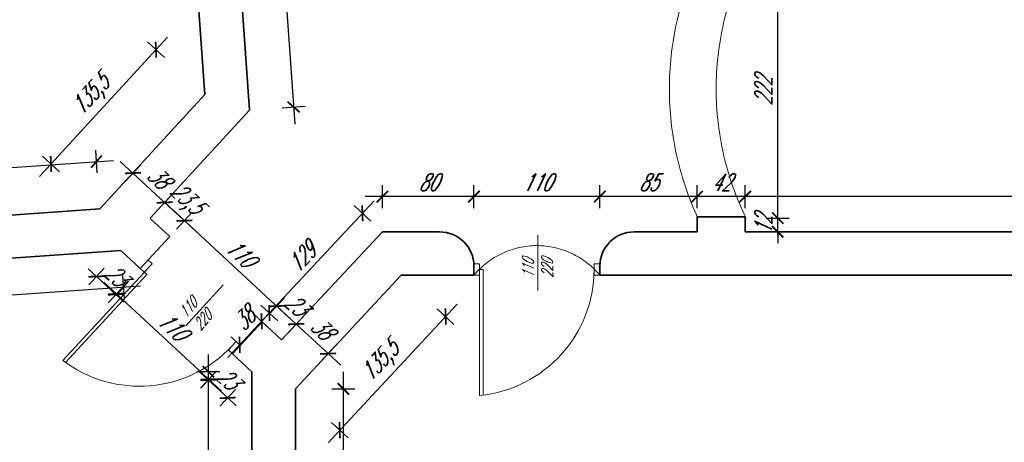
# Model space of a CAD drawing. Header units: millimetres. Extents: x 402 to 79005, y -7782 to 89952.
# Tile 86 of 256: x 22595 to 23455, y 21714 to 22083. Entities that reach past the tile are written whole.
import ezdxf

# ---------------------------------------------------------------- set-up
doc = ezdxf.new("R2010")
doc.units = ezdxf.units.MM
doc.header["$LTSCALE"] = 10
doc.linetypes.add('DASHED', pattern=[19.05, 12.7, -6.35])
doc.layers.get('0').update_dxf_attribs({"lineweight": 0})
doc.layers.get('Defpoints').update_dxf_attribs({"color": 253})
for name, color, linetype, lineweight in [('01 parter - ściany', 253, 'Continuous', 35), ('03_drzwi', 253, 'Continuous', 15), ('04-2_nad', 253, 'DASHED', 5), ('05-01_wymiary', 253, 'Continuous', 5)]:
    doc.layers.add(name, color=color, linetype=linetype, lineweight=lineweight)
doc.styles.add('ariel_wym', font='simplex.shx', dxfattribs={"width": 0.65, "oblique": 25})
doc.dimstyles.new('ariel 50 wnętrze', dxfattribs={"dimtxt": 15, "dimasz": 10, "dimexe": 10, "dimexo": 0, "dimgap": 5, "dimtad": 1, "dimdec": 1, "dimrnd": 0.5, "dimtxsty": 'ariel_wym', "dimblk": 'ARCHTICK', "dimcen": 2.5, "dimdle": 15, "dimazin": 0, "dimtfac": 1, "dimtdec": 1, "dimtix": 1, "dimtmove": 0, "dimatfit": 3, "dimldrblk": 'DOT', "dimfxl": 0, "dimarcsym": 0})

# ---------------------------------------------------------------- blocks, each defined once
blk = doc.blocks.new('_ArchTick')
at = {"color": 0, "linetype": 'ByBlock', "const_width": 0.15}
blk.add_lwpolyline([(-0.5, -0.5), (0.5, 0.5)], dxfattribs=at)
blk = doc.blocks.new('*D2524')
at = {"layer": '05-01_wymiary', "color": 0, "lineweight": -2}
for p, q in [((22877.89, 21246.69), (22877.89, 21775.4)), ((22867.89, 21760.4), (22887.89, 21760.4)), ((22867.89, 21261.69), (22887.89, 21261.69))]:
    blk.add_line(p, q, dxfattribs=at)
at = {"layer": 'Defpoints', "color": 0}
for p in [(22836, 21760.4), (22877.89, 21760.4), (22836, 21261.69)]:
    blk.add_point(p, dxfattribs=at)
at = {"layer": '05-01_wymiary', "color": 0, "lineweight": -2, "xscale": 10, "yscale": 10, "zscale": 10}
for p, rotation in [((22877.89, 21760.4), 90), ((22877.89, 21261.69), 270)]:
    blk.add_blockref('_ArchTick', p, dxfattribs=dict(at, rotation=rotation))
at = {"layer": '05-01_wymiary', "color": 0, "insert": (22863.96, 21511.04), "char_height": 15, "attachment_point": 5, "rotation": 90, "style": 'ariel_wym'}
blk.add_mtext('498,5', dxfattribs=at)
blk = doc.blocks.new('_Dot')
at = {"color": 0, "linetype": 'ByBlock', "lineweight": -2}
blk.add_line((-0.5, 0), (-1, 0), dxfattribs=at)
at = {"color": 0, "linetype": 'ByBlock', "const_width": 0.5}
blk.add_lwpolyline([(-0.25, 0, 1), (0.25, 0, 1)], format="xyb", close=True, dxfattribs=at)
blk = doc.blocks.new('*D2529')
at = {"layer": '05-01_wymiary', "color": 0, "lineweight": -2}
for p, q in [((23228.94, 21918.51), (23228.94, 21938.51)), ((24054, 21918.51), (24054, 21938.51)), ((24069, 21928.51), (23213.94, 21928.51))]:
    blk.add_line(p, q, dxfattribs=at)
at = {"layer": 'Defpoints', "color": 0}
for p in [(23228.94, 21928.51), (23228.94, 21897.69), (24054, 21859.69)]:
    blk.add_point(p, dxfattribs=at)
at = {"layer": '05-01_wymiary', "color": 0, "lineweight": -2, "xscale": 10, "yscale": 10, "zscale": 10, "rotation": 180}
blk.add_blockref('_ArchTick', (23228.94, 21928.51), dxfattribs=at)
at = {"layer": '05-01_wymiary', "color": 0, "lineweight": -2, "xscale": 10, "yscale": 10, "zscale": 10}
blk.add_blockref('_ArchTick', (24054, 21928.51), dxfattribs=at)
at = {"layer": '05-01_wymiary', "color": 0, "insert": (23641.47, 21941.01), "char_height": 15, "attachment_point": 5, "style": 'ariel_wym'}
blk.add_mtext('825', dxfattribs=at)
blk = doc.blocks.new('*D2530')
at = {"layer": '05-01_wymiary', "color": 0, "lineweight": -2}
for p, q in [((23186.94, 21918.51), (23186.94, 21938.51)), ((23228.94, 21918.51), (23228.94, 21938.51)), ((23243.94, 21928.51), (23171.94, 21928.51))]:
    blk.add_line(p, q, dxfattribs=at)
at = {"layer": 'Defpoints', "color": 0}
for p in [(23186.94, 21928.51), (23186.94, 21897.69), (23228.94, 21897.69)]:
    blk.add_point(p, dxfattribs=at)
at = {"layer": '05-01_wymiary', "color": 0, "lineweight": -2, "xscale": 10, "yscale": 10, "zscale": 10, "rotation": 180}
blk.add_blockref('_ArchTick', (23186.94, 21928.51), dxfattribs=at)
at = {"layer": '05-01_wymiary', "color": 0, "lineweight": -2, "xscale": 10, "yscale": 10, "zscale": 10}
blk.add_blockref('_ArchTick', (23228.94, 21928.51), dxfattribs=at)
at = {"layer": '05-01_wymiary', "color": 0, "insert": (23207.94, 21941.01), "char_height": 15, "attachment_point": 5, "style": 'ariel_wym'}
blk.add_mtext('42', dxfattribs=at)
blk = doc.blocks.new('*D2531')
at = {"layer": '05-01_wymiary', "color": 0, "lineweight": -2}
for p, q in [((23101.94, 21918.51), (23101.94, 21938.51)), ((23186.94, 21918.51), (23186.94, 21938.51)), ((23201.94, 21928.51), (23086.94, 21928.51))]:
    blk.add_line(p, q, dxfattribs=at)
at = {"layer": 'Defpoints', "color": 0}
for p in [(23101.94, 21928.51), (23186.94, 21897.69), (23101.94, 21859.69)]:
    blk.add_point(p, dxfattribs=at)
at = {"layer": '05-01_wymiary', "color": 0, "lineweight": -2, "xscale": 10, "yscale": 10, "zscale": 10, "rotation": 180}
blk.add_blockref('_ArchTick', (23101.94, 21928.51), dxfattribs=at)
at = {"layer": '05-01_wymiary', "color": 0, "lineweight": -2, "xscale": 10, "yscale": 10, "zscale": 10}
blk.add_blockref('_ArchTick', (23186.94, 21928.51), dxfattribs=at)
at = {"layer": '05-01_wymiary', "color": 0, "insert": (23144.44, 21941.01), "char_height": 15, "attachment_point": 5, "style": 'ariel_wym'}
blk.add_mtext('85', dxfattribs=at)
blk = doc.blocks.new('*D2532')
at = {"layer": '05-01_wymiary', "color": 0, "lineweight": -2}
for p, q in [((22991.94, 21918.51), (22991.94, 21938.51)), ((23101.94, 21918.51), (23101.94, 21938.51)), ((23116.94, 21928.51), (22976.94, 21928.51))]:
    blk.add_line(p, q, dxfattribs=at)
at = {"layer": 'Defpoints', "color": 0}
for p in [(22991.94, 21928.51), (22991.94, 21859.69), (23101.94, 21859.69)]:
    blk.add_point(p, dxfattribs=at)
at = {"layer": '05-01_wymiary', "color": 0, "lineweight": -2, "xscale": 10, "yscale": 10, "zscale": 10, "rotation": 180}
blk.add_blockref('_ArchTick', (22991.94, 21928.51), dxfattribs=at)
at = {"layer": '05-01_wymiary', "color": 0, "lineweight": -2, "xscale": 10, "yscale": 10, "zscale": 10}
blk.add_blockref('_ArchTick', (23101.94, 21928.51), dxfattribs=at)
at = {"layer": '05-01_wymiary', "color": 0, "insert": (23046.94, 21941.01), "char_height": 15, "attachment_point": 5, "style": 'ariel_wym'}
blk.add_mtext('110', dxfattribs=at)
blk = doc.blocks.new('*D2533')
at = {"layer": '05-01_wymiary', "color": 0, "lineweight": -2}
for p, q in [((22911.94, 21918.51), (22911.94, 21938.51)), ((22991.94, 21918.51), (22991.94, 21938.51)), ((23006.94, 21928.51), (22896.94, 21928.51))]:
    blk.add_line(p, q, dxfattribs=at)
at = {"layer": 'Defpoints', "color": 0}
for p in [(22911.94, 21928.51), (22911.94, 21897.69), (22991.94, 21859.69)]:
    blk.add_point(p, dxfattribs=at)
at = {"layer": '05-01_wymiary', "color": 0, "lineweight": -2, "xscale": 10, "yscale": 10, "zscale": 10, "rotation": 180}
blk.add_blockref('_ArchTick', (22911.94, 21928.51), dxfattribs=at)
at = {"layer": '05-01_wymiary', "color": 0, "lineweight": -2, "xscale": 10, "yscale": 10, "zscale": 10}
blk.add_blockref('_ArchTick', (22991.94, 21928.51), dxfattribs=at)
at = {"layer": '05-01_wymiary', "color": 0, "insert": (22951.94, 21941.01), "char_height": 15, "attachment_point": 5, "style": 'ariel_wym'}
blk.add_mtext('80', dxfattribs=at)
blk = doc.blocks.new('*D2534')
at = {"layer": '05-01_wymiary', "color": 0, "lineweight": -2}
for p, q in [((22977.42, 21834.6), (22864.5, 21713.36)), ((22959.88, 21830.44), (22974.51, 21816.81)), ((22867.4, 21731.15), (22882.04, 21717.52))]:
    blk.add_line(p, q, dxfattribs=at)
at = {"layer": 'Defpoints', "color": 0}
for p in [(22928.47, 21859.69), (22836, 21760.4), (22874.72, 21724.33)]:
    blk.add_point(p, dxfattribs=at)
at = {"layer": '05-01_wymiary', "color": 0, "lineweight": -2, "xscale": 10, "yscale": 10, "zscale": 10}
for p, rotation in [((22967.19, 21823.62), 47.035505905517), ((22874.72, 21724.33), 227.035505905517)]:
    blk.add_blockref('_ArchTick', p, dxfattribs=dict(at, rotation=rotation))
at = {"layer": '05-01_wymiary', "color": 0, "insert": (22910.76, 21783.47), "char_height": 15, "attachment_point": 5, "rotation": 47.03551, "style": 'ariel_wym'}
blk.add_mtext('135,5', dxfattribs=at)
blk = doc.blocks.new('*D2535')
at = {"layer": '05-01_wymiary', "color": 0, "lineweight": -2}
for p, q in [((22759.93, 21239.74), (22759.93, 21790.35)), ((22769.93, 21775.35), (22749.93, 21775.35)), ((22769.93, 21254.74), (22749.93, 21254.74))]:
    blk.add_line(p, q, dxfattribs=at)
at = {"layer": 'Defpoints', "color": 0}
for p in [(22759.93, 21775.35), (22798, 21775.35), (22798, 21254.74)]:
    blk.add_point(p, dxfattribs=at)
at = {"layer": '05-01_wymiary', "color": 0, "lineweight": -2, "xscale": 10, "yscale": 10, "zscale": 10}
for p, rotation in [((22759.93, 21775.35), 90), ((22759.93, 21254.74), 270)]:
    blk.add_blockref('_ArchTick', p, dxfattribs=dict(at, rotation=rotation))
at = {"layer": '05-01_wymiary', "color": 0, "insert": (22746, 21515.05), "char_height": 15, "attachment_point": 5, "rotation": 90, "style": 'ariel_wym'}
blk.add_mtext('520,5', dxfattribs=at)
blk = doc.blocks.new('*D2538')
at = {"layer": '05-01_wymiary', "color": 0, "lineweight": -2}
for p, q in [((23257.34, 21909.69), (23257.34, 21919.69)), ((23247.34, 21909.69), (23267.34, 21909.69)), ((23257.34, 21897.69), (23257.34, 21909.69)), ((23247.34, 21897.69), (23267.34, 21897.69)), ((23257.34, 21897.69), (23257.34, 21887.69))]:
    blk.add_line(p, q, dxfattribs=at)
at = {"layer": 'Defpoints', "color": 0}
for p in [(23229.69, 21909.69), (23257.34, 21909.69), (23228.94, 21897.69)]:
    blk.add_point(p, dxfattribs=at)
at = {"layer": '05-01_wymiary', "color": 0, "lineweight": -2, "xscale": 10, "yscale": 10, "zscale": 10}
for p, rotation in [((23257.34, 21909.69), 270), ((23257.34, 21897.69), 90)]:
    blk.add_blockref('_ArchTick', p, dxfattribs=dict(at, rotation=rotation))
at = {"layer": '05-01_wymiary', "color": 0, "insert": (23244.84, 21903.69), "char_height": 15, "attachment_point": 5, "rotation": 90, "style": 'ariel_wym'}
blk.add_mtext('12', dxfattribs=at)
blk = doc.blocks.new('*D2539')
at = {"layer": '05-01_wymiary', "color": 0, "lineweight": -2}
for p, q in [((23257.34, 21894.69), (23257.34, 22146.79)), ((23247.34, 22131.79), (23267.34, 22131.79)), ((23247.34, 21909.69), (23267.34, 21909.69))]:
    blk.add_line(p, q, dxfattribs=at)
at = {"layer": 'Defpoints', "color": 0}
for p in [(23228.06, 22131.79), (23257.34, 22131.79), (23229.69, 21909.69)]:
    blk.add_point(p, dxfattribs=at)
at = {"layer": '05-01_wymiary', "color": 0, "lineweight": -2, "xscale": 10, "yscale": 10, "zscale": 10}
for p, rotation in [((23257.34, 22131.79), 90), ((23257.34, 21909.69), 270)]:
    blk.add_blockref('_ArchTick', p, dxfattribs=dict(at, rotation=rotation))
at = {"layer": '05-01_wymiary', "color": 0, "insert": (23244.84, 22020.74), "char_height": 15, "attachment_point": 5, "rotation": 90, "style": 'ariel_wym'}
blk.add_mtext('222', dxfattribs=at)
blk = doc.blocks.new('*D1990')
at = {"layer": '05-01_wymiary', "color": 0, "lineweight": -2}
for p, q in [((22813.06, 22312.12), (22835.45, 21991.88)), ((22804.13, 22296.46), (22824.08, 22297.85)), ((22824.43, 22006.15), (22844.38, 22007.54))]:
    blk.add_line(p, q, dxfattribs=at)
at = {"layer": 'Defpoints', "color": 0}
for p in [(22788.54, 22295.37), (22834.4, 22006.85), (22795.87, 22004.15)]:
    blk.add_point(p, dxfattribs=at)
at = {"layer": '05-01_wymiary', "color": 0, "lineweight": -2, "xscale": 10, "yscale": 10, "zscale": 10}
for p, rotation in [((22814.1, 22297.16), 94.00000000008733), ((22834.4, 22006.85), 274.0000000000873)]:
    blk.add_blockref('_ArchTick', p, dxfattribs=dict(at, rotation=rotation))
at = {"layer": '05-01_wymiary', "color": 0, "insert": (22811.78, 22151.13), "char_height": 15, "attachment_point": 5, "rotation": 94, "style": 'ariel_wym'}
blk.add_mtext('291', dxfattribs=at)
blk = doc.blocks.new('*D2023')
at = {"layer": '05-01_wymiary', "color": 0, "lineweight": -2}
for p, q in [((22662.93, 21949.17), (22661.54, 21969.12)), ((22143.95, 21922.91), (22677.2, 21960.19)), ((22159.61, 21913.98), (22158.22, 21933.93))]:
    blk.add_line(p, q, dxfattribs=at)
at = {"layer": 'Defpoints', "color": 0}
for p in [(22662.23, 21959.15), (22665.12, 21917.84), (22161.8, 21882.64)]:
    blk.add_point(p, dxfattribs=at)
at = {"layer": '05-01_wymiary', "color": 0, "lineweight": -2, "xscale": 10, "yscale": 10, "zscale": 10}
for p, rotation in [((22662.23, 21959.15), 3.999999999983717), ((22158.91, 21923.95), 183.9999999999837)]:
    blk.add_blockref('_ArchTick', p, dxfattribs=dict(at, rotation=rotation))
at = {"layer": '05-01_wymiary', "color": 0, "insert": (22409.6, 21955.45), "char_height": 15, "attachment_point": 5, "rotation": 4, "style": 'ariel_wym'}
blk.add_mtext('504,5', dxfattribs=at)
blk = doc.blocks.new('*D2024')
at = {"layer": '05-01_wymiary', "color": 0, "lineweight": -2}
for p, q in [((22724.28, 22068.01), (22612.29, 21945.95)), ((22721.5, 22050.2), (22706.77, 22063.72)), ((22629.8, 21950.24), (22615.07, 21963.76))]:
    blk.add_line(p, q, dxfattribs=at)
at = {"layer": 'Defpoints', "color": 0}
for p in [(22756.82, 22017.8), (22622.43, 21957), (22665.12, 21917.84)]:
    blk.add_point(p, dxfattribs=at)
at = {"layer": '05-01_wymiary', "color": 0, "lineweight": -2, "xscale": 10, "yscale": 10, "zscale": 10}
for p, rotation in [((22714.13, 22056.96), 47.46773687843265), ((22622.43, 21957), 227.4677368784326)]:
    blk.add_blockref('_ArchTick', p, dxfattribs=dict(at, rotation=rotation))
at = {"layer": '05-01_wymiary', "color": 0, "insert": (22658.02, 22016.4), "char_height": 15, "attachment_point": 5, "rotation": 47.46774, "style": 'ariel_wym'}
blk.add_mtext('135,5', dxfattribs=at)
blk = doc.blocks.new('*D2025')
at = {"layer": '05-01_wymiary', "color": 0, "lineweight": -2}
for p, q in [((22684.9, 21859.4), (22686.29, 21839.44)), ((22141.83, 21811.4), (22700.56, 21850.47)), ((22156.1, 21822.42), (22157.49, 21802.47))]:
    blk.add_line(p, q, dxfattribs=at)
at = {"layer": 'Defpoints', "color": 0}
for p in [(22683.35, 21881.5), (22154.59, 21844.05), (22685.6, 21849.42)]:
    blk.add_point(p, dxfattribs=at)
at = {"layer": '05-01_wymiary', "color": 0, "lineweight": -2, "xscale": 10, "yscale": 10, "zscale": 10}
for p, rotation in [((22685.6, 21849.42), 3.999999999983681), ((22156.8, 21812.44), 183.9999999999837)]:
    blk.add_blockref('_ArchTick', p, dxfattribs=dict(at, rotation=rotation))
at = {"layer": '05-01_wymiary', "color": 0, "insert": (22420.32, 21843.4), "char_height": 15, "attachment_point": 5, "rotation": 4, "style": 'ariel_wym'}
blk.add_mtext('530', dxfattribs=at)
blk = doc.blocks.new('*D2032')
at = {"layer": '05-01_wymiary', "color": 0, "lineweight": -2}
for p, q in [((22662.21, 21858.66), (22654.87, 21865.46)), ((22669, 21866), (22655.41, 21851.33)), ((22662.21, 21858.66), (22679.17, 21842.96)), ((22685.97, 21850.29), (22672.38, 21835.62)), ((22679.17, 21842.96), (22686.51, 21836.16))]:
    blk.add_line(p, q, dxfattribs=at)
at = {"layer": 'Defpoints', "color": 0}
for p in [(22682.88, 21880.99), (22699.84, 21865.28), (22679.17, 21842.96)]:
    blk.add_point(p, dxfattribs=at)
at = {"layer": '05-01_wymiary', "color": 0, "lineweight": -2, "xscale": 10, "yscale": 10, "zscale": 10}
for p, rotation in [((22662.21, 21858.66), 317.2037995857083), ((22679.17, 21842.96), 137.2037995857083)]:
    blk.add_blockref('_ArchTick', p, dxfattribs=dict(at, rotation=rotation))
at = {"layer": '05-01_wymiary', "color": 0, "insert": (22679.18, 21859.98), "char_height": 15, "attachment_point": 5, "rotation": 317.2038, "style": 'ariel_wym'}
blk.add_mtext('23', dxfattribs=at)
blk = doc.blocks.new('*D2033')
at = {"layer": '05-01_wymiary', "color": 0, "lineweight": -2}
for p, q in [((22668.64, 21853.66), (22771.37, 21758.54)), ((22686.44, 21850.81), (22672.85, 21836.13)), ((22767.16, 21776.07), (22753.57, 21761.4))]:
    blk.add_line(p, q, dxfattribs=at)
at = {"layer": 'Defpoints', "color": 0}
for p in [(22700.32, 21865.79), (22781.03, 21791.06), (22760.36, 21768.73)]:
    blk.add_point(p, dxfattribs=at)
at = {"layer": '05-01_wymiary', "color": 0, "lineweight": -2, "xscale": 10, "yscale": 10, "zscale": 10}
for p, rotation in [((22679.65, 21843.47), 137.203799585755), ((22760.36, 21768.73), 317.203799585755)]:
    blk.add_blockref('_ArchTick', p, dxfattribs=dict(at, rotation=rotation))
at = {"layer": '05-01_wymiary', "color": 0, "insert": (22728.5, 21815.27), "char_height": 15, "attachment_point": 5, "rotation": 317.2038, "style": 'ariel_wym'}
blk.add_mtext('110', dxfattribs=at)
blk = doc.blocks.new('*D2034')
at = {"layer": '05-01_wymiary', "color": 0, "lineweight": -2}
for p, q in [((22759.89, 21768.22), (22752.55, 21775.02)), ((22766.68, 21775.56), (22753.09, 21760.88)), ((22759.89, 21768.22), (22776.85, 21752.52)), ((22783.65, 21759.85), (22770.06, 21745.18)), ((22776.85, 21752.52), (22784.19, 21745.72))]:
    blk.add_line(p, q, dxfattribs=at)
at = {"layer": 'Defpoints', "color": 0}
for p in [(22781.03, 21791.06), (22798, 21775.35), (22776.85, 21752.52)]:
    blk.add_point(p, dxfattribs=at)
at = {"layer": '05-01_wymiary', "color": 0, "lineweight": -2, "xscale": 10, "yscale": 10, "zscale": 10}
for p, rotation in [((22759.89, 21768.22), 317.2037995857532), ((22776.85, 21752.52), 137.2037995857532)]:
    blk.add_blockref('_ArchTick', p, dxfattribs=dict(at, rotation=rotation))
at = {"layer": '05-01_wymiary', "color": 0, "insert": (22776.86, 21769.54), "char_height": 15, "attachment_point": 5, "rotation": 317.2038, "style": 'ariel_wym'}
blk.add_mtext('23', dxfattribs=at)
blk = doc.blocks.new('*D2035')
at = {"layer": '05-01_wymiary', "color": 0, "lineweight": -2}
for p, q in [((22819.64, 21832.76), (22812.3, 21839.55)), ((22812.84, 21825.42), (22826.43, 21840.09)), ((22836.6, 21817.05), (22819.64, 21832.76)), ((22829.81, 21809.71), (22843.4, 21824.39)), ((22836.6, 21817.05), (22843.94, 21810.26))]:
    blk.add_line(p, q, dxfattribs=at)
at = {"layer": 'Defpoints', "color": 0}
for p in [(22819.64, 21832.76), (22806.85, 21818.94), (22823.81, 21803.24)]:
    blk.add_point(p, dxfattribs=at)
at = {"layer": '05-01_wymiary', "color": 0, "lineweight": -2, "xscale": 10, "yscale": 10, "zscale": 10}
for p, rotation in [((22819.64, 21832.76), 317.2037995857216), ((22836.6, 21817.05), 137.2037995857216)]:
    blk.add_blockref('_ArchTick', p, dxfattribs=dict(at, rotation=rotation))
at = {"layer": '05-01_wymiary', "color": 0, "insert": (22836.61, 21834.07), "char_height": 15, "attachment_point": 5, "rotation": 317.2038, "style": 'ariel_wym'}
blk.add_mtext('23', dxfattribs=at)
blk = doc.blocks.new('*D2036')
at = {"layer": '05-01_wymiary', "color": 0, "lineweight": -2}
for p, q in [((22830.65, 21822.57), (22727.92, 21917.68)), ((22732.13, 21900.15), (22745.72, 21914.83)), ((22812.84, 21825.42), (22826.43, 21840.09))]:
    blk.add_line(p, q, dxfattribs=at)
at = {"layer": 'Defpoints', "color": 0}
for p in [(22738.92, 21907.49), (22726.13, 21893.68), (22806.85, 21818.94)]:
    blk.add_point(p, dxfattribs=at)
at = {"layer": '05-01_wymiary', "color": 0, "lineweight": -2, "xscale": 10, "yscale": 10, "zscale": 10}
for p, rotation in [((22738.92, 21907.49), 137.2037995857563), ((22819.64, 21832.76), 317.2037995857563)]:
    blk.add_blockref('_ArchTick', p, dxfattribs=dict(at, rotation=rotation))
at = {"layer": '05-01_wymiary', "color": 0, "insert": (22787.77, 21879.29), "char_height": 15, "attachment_point": 5, "rotation": 317.2038, "style": 'ariel_wym'}
blk.add_mtext('110', dxfattribs=at)
blk = doc.blocks.new('*D2037')
at = {"layer": '05-01_wymiary', "color": 0, "lineweight": -2}
for p, q in [((22721.79, 21923.35), (22714.45, 21930.14)), ((22715, 21916.01), (22728.59, 21930.69)), ((22738.92, 21907.49), (22721.79, 21923.35)), ((22732.13, 21900.15), (22745.72, 21914.83)), ((22738.92, 21907.49), (22746.26, 21900.7))]:
    blk.add_line(p, q, dxfattribs=at)
at = {"layer": 'Defpoints', "color": 0}
for p in [(22721.79, 21923.35), (22709, 21909.54), (22726.13, 21893.68)]:
    blk.add_point(p, dxfattribs=at)
at = {"layer": '05-01_wymiary', "color": 0, "lineweight": -2, "xscale": 10, "yscale": 10, "zscale": 10}
for p, rotation in [((22721.79, 21923.35), 317.2037995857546), ((22738.92, 21907.49), 137.2037995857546)]:
    blk.add_blockref('_ArchTick', p, dxfattribs=dict(at, rotation=rotation))
at = {"layer": '05-01_wymiary', "color": 0, "insert": (22739.82, 21925.64), "char_height": 15, "attachment_point": 5, "rotation": 317.2038, "style": 'ariel_wym'}
blk.add_mtext('23,5', dxfattribs=at)
blk = doc.blocks.new('*D2038')
at = {"layer": '05-01_wymiary', "color": 0, "lineweight": -2}
for p, q in [((22732.8, 21913.16), (22683.02, 21959.25)), ((22687.23, 21941.72), (22700.82, 21956.4)), ((22715, 21916.01), (22728.59, 21930.69))]:
    blk.add_line(p, q, dxfattribs=at)
at = {"layer": 'Defpoints', "color": 0}
for p in [(22694.03, 21949.06), (22665.12, 21917.84), (22709, 21909.54)]:
    blk.add_point(p, dxfattribs=at)
at = {"layer": '05-01_wymiary', "color": 0, "lineweight": -2, "xscale": 10, "yscale": 10, "zscale": 10}
for p, rotation in [((22694.03, 21949.06), 137.2037995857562), ((22721.79, 21923.35), 317.2037995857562)]:
    blk.add_blockref('_ArchTick', p, dxfattribs=dict(at, rotation=rotation))
at = {"layer": '05-01_wymiary', "color": 0, "insert": (22716.4, 21945.38), "char_height": 15, "attachment_point": 5, "rotation": 317.2038, "style": 'ariel_wym'}
blk.add_mtext('38', dxfattribs=at)
blk = doc.blocks.new('*D2039')
at = {"layer": '05-01_wymiary', "color": 0, "lineweight": -2}
for p, q in [((22825.6, 21827.24), (22875.53, 21781.01)), ((22829.81, 21809.71), (22843.4, 21824.39)), ((22857.72, 21783.86), (22871.31, 21798.54))]:
    blk.add_line(p, q, dxfattribs=at)
at = {"layer": 'Defpoints', "color": 0}
for p in [(22823.81, 21803.24), (22864.52, 21791.2), (22836, 21760.4)]:
    blk.add_point(p, dxfattribs=at)
at = {"layer": '05-01_wymiary', "color": 0, "lineweight": -2, "xscale": 10, "yscale": 10, "zscale": 10}
for p, rotation in [((22836.6, 21817.05), 137.2037995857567), ((22864.52, 21791.2), 317.2037995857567)]:
    blk.add_blockref('_ArchTick', p, dxfattribs=dict(at, rotation=rotation))
at = {"layer": '05-01_wymiary', "color": 0, "insert": (22859.05, 21813.3), "char_height": 15, "attachment_point": 5, "rotation": 317.2038, "style": 'ariel_wym'}
blk.add_mtext('38', dxfattribs=at)
blk = doc.blocks.new('*D2040')
at = {"layer": '05-01_wymiary', "color": 0, "lineweight": -2}
for p, q in [((22796.19, 21808.49), (22904.78, 21924.88)), ((22901.86, 21907.09), (22887.24, 21920.73)), ((22813.74, 21812.64), (22799.11, 21826.28))]:
    blk.add_line(p, q, dxfattribs=at)
at = {"layer": 'Defpoints', "color": 0}
for p in [(22894.55, 21913.91), (22911.94, 21897.69), (22823.81, 21803.24)]:
    blk.add_point(p, dxfattribs=at)
at = {"layer": '05-01_wymiary', "color": 0, "lineweight": -2, "xscale": 10, "yscale": 10, "zscale": 10}
for p, rotation in [((22894.55, 21913.91), 46.9859987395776), ((22806.43, 21819.46), 226.9859987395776)]:
    blk.add_blockref('_ArchTick', p, dxfattribs=dict(at, rotation=rotation))
at = {"layer": '05-01_wymiary', "color": 0, "insert": (22841.35, 21875.21), "char_height": 15, "attachment_point": 5, "rotation": 46.986, "style": 'ariel_wym'}
blk.add_mtext('129', dxfattribs=at)
blk = doc.blocks.new('*D2041')
at = {"layer": '05-01_wymiary', "color": 0, "lineweight": -2}
for p, q in [((22823.45, 21837.77), (22777.01, 21787.98)), ((22820.53, 21819.98), (22805.91, 21833.62)), ((22787.83, 21798.4), (22779.93, 21805.77))]:
    blk.add_line(p, q, dxfattribs=at)
at = {"layer": 'Defpoints', "color": 0}
for p in [(22830.61, 21810.58), (22787.24, 21798.95), (22787.83, 21798.4)]:
    blk.add_point(p, dxfattribs=at)
at = {"layer": '05-01_wymiary', "color": 0, "lineweight": -2, "xscale": 10, "yscale": 10, "zscale": 10}
for p, rotation in [((22813.22, 21826.8), 46.98599873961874), ((22787.24, 21798.95), 226.9859987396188)]:
    blk.add_blockref('_ArchTick', p, dxfattribs=dict(at, rotation=rotation))
at = {"layer": '05-01_wymiary', "color": 0, "insert": (22791.09, 21821.4), "char_height": 15, "attachment_point": 5, "rotation": 46.986, "style": 'ariel_wym'}
blk.add_mtext('38', dxfattribs=at)

msp = doc.modelspace()

# ---------------------------------------------------------------- linework, layer by layer
at = {"layer": '01 parter - ściany'}
for p, q in [((22756.82, 22017.8), (22708.02, 22715.78)), ((22795.87, 22004.15), (22775.57, 22294.46)), ((22665.12, 21917.84), (22756.82, 22017.8)), ((22709, 21909.54), (22795.87, 22004.15)), ((22161.8, 21882.64), (22665.12, 21917.84)), ((23186.94, 21897.69), (23186.94, 21910.69)), ((23186.94, 21910.69), (23228.94, 21910.69)), ((23228.94, 21910.69), (23228.94, 21897.69)), ((22709.17, 21909.38), (22726.13, 21893.68)), ((22726.13, 21893.68), (22700.32, 21865.79)), ((22823.9, 21803.16), (22911.94, 21897.69)), ((22961.94, 21897.69), (22911.94, 21897.69)), ((23186.94, 21897.69), (23131.94, 21897.69)), ((24024, 21897.69), (23228.94, 21897.69)), ((22154.59, 21844.05), (22683.35, 21881.5)), ((22683.35, 21881.5), (22700.32, 21865.79)), ((22991.94, 21867.69), (22991.94, 21859.69)), ((23101.94, 21867.69), (23101.94, 21859.69)), ((22836, 21760.4), (22928.47, 21859.69)), ((22991.94, 21859.69), (22928.47, 21859.69)), ((23759, 21859.69), (23101.94, 21859.69)), ((22806.85, 21818.94), (22781.03, 21791.06)), ((22806.85, 21818.94), (22823.81, 21803.24)), ((22781.03, 21791.06), (22798, 21775.35)), ((22798, 21254.74), (22798, 21775.35)), ((22836, 21261.69), (22836, 21760.4))]:
    msp.add_line(p, q, dxfattribs=at)
for centre, start, end in [((22961.94, 21867.69), 0, 90), ((23131.94, 21867.69), 90, 180)]:
    msp.add_arc(centre, 30, start, end, dxfattribs=at)
at = {"layer": '03_drzwi'}
for p, q in [((23047.75, 21846.3), (23047.75, 21894.78)), ((22710.78, 21869.74), (22703.99, 21862.4)), ((22707.11, 21873.13), (22710.78, 21869.74)), ((22991.94, 21869.69), (22996.94, 21869.69)), ((22996.94, 21869.69), (22996.94, 21859.69)), ((23096.94, 21859.69), (23096.94, 21869.69)), ((23096.94, 21869.69), (23101.94, 21869.69)), ((22707.39, 21866.07), (22632.69, 21785.32)), ((22706.19, 21860.36), (22635.08, 21783.55)), ((22703.99, 21862.4), (22700.32, 21865.79)), ((22706.19, 21860.36), (22703.99, 21862.4)), ((22996.94, 21859.69), (22991.94, 21859.69)), ((22996.94, 21864.69), (22996.94, 21754.69)), ((22999.94, 21864.69), (22996.94, 21864.69)), ((22999.94, 21864.69), (22999.89, 21755.02)), ((23101.94, 21859.69), (23096.94, 21859.69)), ((22773, 21851.29), (22740.23, 21815.57)), ((22777.4, 21794.49), (22784.19, 21801.83)), ((22784.19, 21801.83), (22787.86, 21798.43)), ((22781.07, 21791.09), (22777.4, 21794.49))]:
    msp.add_line(p, q, dxfattribs=at)
for centre, start, end in [((22986.19, 21864.91), 275.56969, 359.88293), ((22699.65, 21873.53), 232.79712, 317.11036)]:
    msp.add_arc(centre, 110.75, start, end, dxfattribs=at)
at = {"layer": '04-2_nad', "ltscale": 2}
for centre, radius, start, end in [((23430.58, 22022.69), 267.89, 155.05034, 204.94966), ((23461.53, 22022.69), 257.92, 154.01506, 205.98494), ((23046.94, 21814.4), 71.24, 39.46651, 140.53349)]:
    msp.add_arc(centre, radius, start, end, dxfattribs=at)

# ---------------------------------------------------------------- texts
at = {"layer": '03_drzwi', "char_height": 10, "width": 46.1752, "attachment_point": 1, "style": 'ariel_wym'}
for insert, rotation in [((23034.38, 21857.12), 90.56644), ((22732.76, 21828), 49.7001)]:
    msp.add_mtext('110\\P220', dxfattribs=dict(at, insert=insert, rotation=rotation))

# ---------------------------------------------------------------- dimensions: what is measured, and where the dimension line sits
at = {"layer": '05-01_wymiary'}
for base, p1, p2, angle, picture, middle in [((22834.4, 22006.85), (22788.54, 22295.37), (22795.87, 22004.15), 94, '*D1990', (22811.78, 22151.13)), ((23257.34, 22131.79), (23229.69, 21909.69), (23228.06, 22131.79), 90, '*D2539', (23244.84, 22020.74)), ((22694.03, 21949.06), (22709, 21909.54), (22665.12, 21917.84), 317.2038, '*D2038', (22716.4, 21945.38)), ((22721.79, 21923.35), (22726.13, 21893.68), (22709, 21909.54), 317.2038, '*D2037', (22739.82, 21925.64)), ((22738.92, 21907.49), (22806.85, 21818.94), (22726.13, 21893.68), 317.2038, '*D2036', (22787.77, 21879.29)), ((22760.36, 21768.73), (22700.32, 21865.79), (22781.03, 21791.06), 137.2038, '*D2033', (22728.5, 21815.27)), ((22787.24, 21798.95), (22830.61, 21810.58), (22787.83, 21798.4), 226.986, '*D2041', (22791.09, 21821.4)), ((22864.52, 21791.2), (22823.81, 21803.24), (22836, 21760.4), 317.2038, '*D2039', (22859.05, 21813.3)), ((22776.85, 21752.52), (22781.03, 21791.06), (22798, 21775.35), 137.2038, '*D2034', (22776.86, 21769.54))]:
    dim = msp.add_linear_dim(base=base, p1=p1, p2=p2, angle=angle, dimstyle='ariel 50 wnętrze', override={"dimtmove": 1}, dxfattribs=at)
    dim.commit()
    dim.dimension.update_dxf_attribs({"geometry": picture, "text_midpoint": middle})
for p1, p2, distance, picture, middle in [((22756.8231, 22017.8008), (22665.1226, 21917.8403), -57.9296, '*D2024', (22658.0208, 22016.397)), ((22823.81, 21803.24), (22911.94, 21897.69), 23.78, '*D2040', (22841.35, 21875.21)), ((22682.88, 21880.99), (22699.84, 21865.28), -30.43, '*D2032', (22679.18, 21859.98)), ((22928.47, 21859.69), (22836, 21760.4), 52.92, '*D2534', (22910.76, 21783.47)), ((22823.81, 21803.24), (22806.85, 21818.94), -18.82, '*D2035', (22836.61, 21834.07))]:
    dim = msp.add_aligned_dim(p1=p1, p2=p2, distance=distance, dimstyle='ariel 50 wnętrze', dxfattribs=at)
    dim.commit()
    dim.dimension.update_dxf_attribs({"geometry": picture, "text_midpoint": middle})
for base, p1, p2, angle, picture, middle in [((22662.23, 21959.15), (22161.8, 21882.64), (22665.12, 21917.84), 4, '*D2023', (22409.6, 21955.45)), ((23257.34, 21909.69), (23228.94, 21897.69), (23229.69, 21909.69), 90, '*D2538', (23244.84, 21903.69)), ((22685.6, 21849.42), (22154.59, 21844.05), (22683.35, 21881.5), 4, '*D2025', (22420.32, 21843.4)), ((22759.93, 21775.35), (22798, 21254.74), (22798, 21775.35), 90, '*D2535', (22746, 21515.05)), ((22877.89, 21760.4), (22836, 21261.69), (22836, 21760.4), 90, '*D2524', (22863.96, 21511.04))]:
    dim = msp.add_linear_dim(base=base, p1=p1, p2=p2, angle=angle, dimstyle='ariel 50 wnętrze', dxfattribs=at)
    dim.commit()
    dim.dimension.update_dxf_attribs({"geometry": picture, "text_midpoint": middle})
for base, p1, p2, picture, middle in [((22911.94, 21928.51), (22991.94, 21859.69), (22911.94, 21897.69), '*D2533', (22951.94, 21941.01)), ((22991.94, 21928.51), (23101.94, 21859.69), (22991.94, 21859.69), '*D2532', (23046.94, 21941.01)), ((23101.94, 21928.51), (23186.94, 21897.69), (23101.94, 21859.69), '*D2531', (23144.44, 21941.01)), ((23186.94, 21928.51), (23228.94, 21897.69), (23186.94, 21897.69), '*D2530', (23207.94, 21941.01)), ((23228.94, 21928.51), (24054, 21859.69), (23228.94, 21897.69), '*D2529', (23641.47, 21941.01))]:
    dim = msp.add_linear_dim(base=base, p1=p1, p2=p2, dimstyle='ariel 50 wnętrze', override={"dimtmove": 1}, dxfattribs=at)
    dim.commit()
    dim.dimension.update_dxf_attribs({"geometry": picture, "text_midpoint": middle})

doc.saveas('drawing.dxf')
